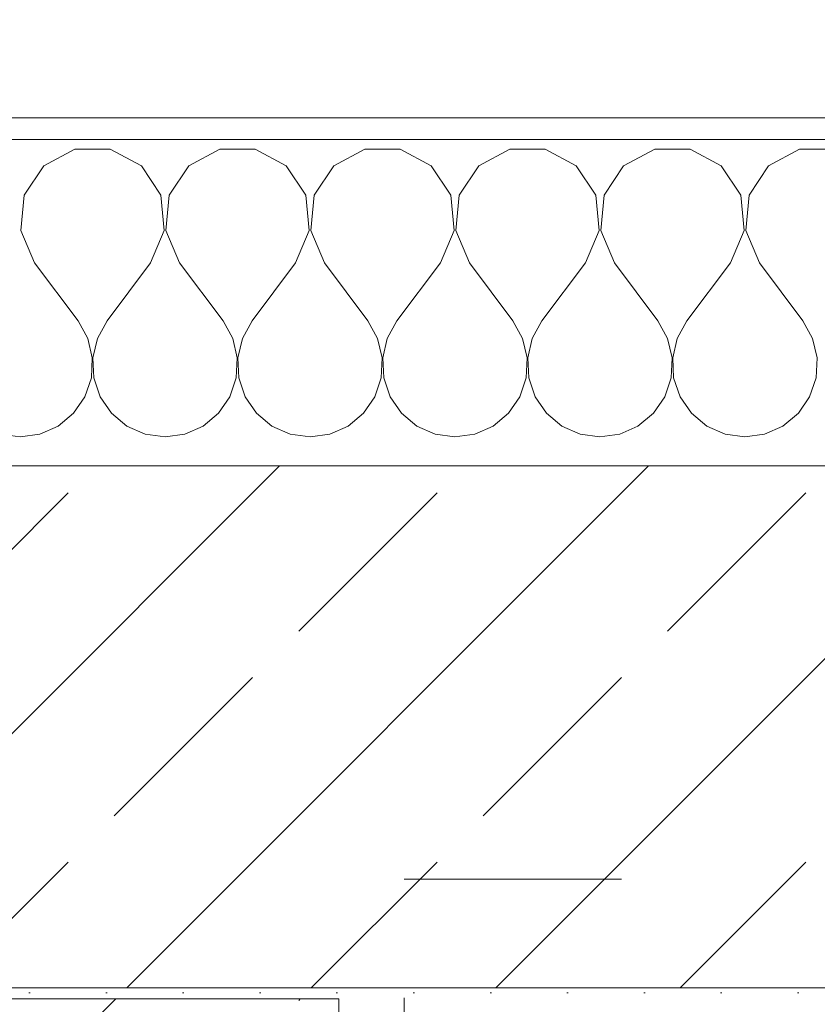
# Model space of a CAD drawing. Header units: metres. Extents: x -4 to 100, y -11 to 17.
# Tile 205 of 256: x 14.933 to 15.3, y 13.447 to 13.9. Entities that reach past the tile are written whole.
import ezdxf

# ---------------------------------------------------------------- set-up
doc = ezdxf.new("R2010")
doc.units = ezdxf.units.M
doc.header["$MEASUREMENT"] = 0
doc.linetypes.add('Untersicht', pattern=[0.1, 0.075, -0.025])
for name, color, linetype in [('152 - Bemaßung_ Beschriftung.Ausbau', 7, 'Continuous'), ('603 - Struktur.Bodenplatte_ Decke Roh', 7, 'Continuous'), ('604 - Struktur.Wand Aussen', 7, 'Continuous'), ('607 - Struktur.Stütze', 7, 'Continuous'), ('Neubau_653 - Abdeckung.TB Verkofferung', 7, 'Continuous')]:
    doc.layers.add(name, color=color, linetype=linetype)
doc.styles.add('ERSTELLTER_STIL_2', font='txt')
doc.dimstyles.new('ERSTELLTER_STIL__5', dxfattribs={"dimtxt": 0.1, "dimasz": 0.0532, "dimexe": 0.18, "dimexo": 0.0625, "dimgap": 0, "dimtad": 1, "dimtih": 1, "dimtoh": 1, "dimzin": 0, "dimdsep": 46, "dimtxsty": 'ERSTELLTER_STIL_2', "dimblk": 'ARROWHEAD_2', "dimblk1": 'ARROWHEAD_2', "dimblk2": 'ARROWHEAD_2', "dimcen": 0.09, "dimse1": 1, "dimse2": 1, "dimclrd": 7, "dimclre": 7, "dimclrt": 7, "dimazin": 0, "dimtfac": 1, "dimtdec": 4, "dimtmove": 0, "dimatfit": 3, "dimfxl": 1, "dimtolj": 1, "dimtzin": 0, "dimarcsym": 0})
doc.dimstyles.new('ERSTELLTER_STIL__7', dxfattribs={"dimtxt": 0.18, "dimasz": 0.00912, "dimexe": 0.18, "dimexo": 0.0625, "dimgap": 0, "dimtad": 0, "dimtih": 1, "dimtoh": 1, "dimdec": 4, "dimzin": 0, "dimdsep": 46, "dimcen": 0.09, "dimadec": 0, "dimazin": 0, "dimtfac": 1, "dimtdec": 4, "dimtmove": 0, "dimatfit": 3, "dimldrblk": 'ARROWHEAD_11', "dimfxl": 1, "dimtolj": 1, "dimtzin": 0, "dimarcsym": 0})
doc.dimstyles.new('ERSTELLTER_STIL__8', dxfattribs={"dimtxt": 0.18, "dimasz": 0.03648, "dimexe": 0.18, "dimexo": 0.0625, "dimgap": 0, "dimtad": 0, "dimtih": 1, "dimtoh": 1, "dimdec": 4, "dimzin": 0, "dimdsep": 46, "dimcen": 0.09, "dimadec": 0, "dimazin": 0, "dimtfac": 1, "dimtdec": 4, "dimtmove": 0, "dimatfit": 3, "dimldrblk": 'ARROWHEAD_11', "dimfxl": 1, "dimtolj": 1, "dimtzin": 0, "dimarcsym": 0})
pattern_1 = [(45, (0, 0), (-0.0848528, 0.0848528), []), (45, (-0.04243, 0.04243), (-0.0848528, 0.0848528), [0.09, -0.03])]
pattern_2 = [(45, (0, 0), (-0.01767767, 0.01767767), [0, -0.025])]

# ---------------------------------------------------------------- blocks, each defined once
blk = doc.blocks.new('*X66')
at = {"layer": '604 - Struktur.Wand Aussen', "color": 7, "linetype": 'Continuous', "lineweight": 5}
for p, q in [((14.95855, 13.84066), (14.94424, 13.83299)), ((14.97479, 13.84066), (14.95855, 13.84066)), ((14.9891, 13.83299), (14.97479, 13.84066)), ((15.02521, 13.84066), (15.0109, 13.83299)), ((15.04145, 13.84066), (15.02521, 13.84066)), ((15.05576, 13.83299), (15.04145, 13.84066)), ((15.09188, 13.84066), (15.07757, 13.83299)), ((15.10812, 13.84066), (15.09188, 13.84066)), ((15.12243, 13.83299), (15.10812, 13.84066)), ((15.15855, 13.84066), (15.14424, 13.83299)), ((15.17479, 13.84066), (15.15855, 13.84066)), ((15.1891, 13.83299), (15.17479, 13.84066)), ((15.22521, 13.84066), (15.2109, 13.83299)), ((15.24145, 13.84066), (15.22521, 13.84066)), ((15.25576, 13.83299), (15.24145, 13.84066)), ((15.29188, 13.84066), (15.27757, 13.83299)), ((15.30812, 13.84066), (15.29188, 13.84066)), ((14.94424, 13.83299), (14.93525, 13.81947)), ((14.99808, 13.81947), (14.9891, 13.83299)), ((15.0109, 13.83299), (15.00192, 13.81947)), ((15.06475, 13.81947), (15.05576, 13.83299)), ((15.07757, 13.83299), (15.06858, 13.81947)), ((15.13142, 13.81947), (15.12243, 13.83299)), ((15.14424, 13.83299), (15.13525, 13.81947)), ((15.19808, 13.81947), (15.1891, 13.83299)), ((15.2109, 13.83299), (15.20192, 13.81947)), ((15.26475, 13.81947), (15.25576, 13.83299)), ((15.27757, 13.83299), (15.26858, 13.81947)), ((14.93525, 13.81947), (14.93371, 13.8033)), ((14.99962, 13.8033), (14.99808, 13.81947)), ((15.00192, 13.81947), (15.00038, 13.8033)), ((15.06629, 13.8033), (15.06475, 13.81947)), ((15.06858, 13.81947), (15.06705, 13.8033)), ((15.13295, 13.8033), (15.13142, 13.81947)), ((15.13525, 13.81947), (15.13371, 13.8033)), ((15.19962, 13.8033), (15.19808, 13.81947)), ((15.20192, 13.81947), (15.20038, 13.8033)), ((15.26629, 13.8033), (15.26475, 13.81947)), ((15.26858, 13.81947), (15.26705, 13.8033)), ((14.93371, 13.8033), (14.94, 13.78833)), ((14.99333, 13.78833), (14.99962, 13.8033)), ((15.00038, 13.8033), (15.00667, 13.78833)), ((15.06, 13.78833), (15.06629, 13.8033)), ((15.06705, 13.8033), (15.07333, 13.78833)), ((15.12667, 13.78833), (15.13295, 13.8033)), ((15.13371, 13.8033), (15.14, 13.78833)), ((15.19333, 13.78833), (15.19962, 13.8033)), ((15.20038, 13.8033), (15.20667, 13.78833)), ((15.26, 13.78833), (15.26629, 13.8033)), ((15.26705, 13.8033), (15.27333, 13.78833)), ((14.94, 13.78833), (14.96, 13.76167)), ((14.99333, 13.78833), (14.97333, 13.76167)), ((15.00667, 13.78833), (15.02667, 13.76167)), ((15.06, 13.78833), (15.04, 13.76167)), ((15.07333, 13.78833), (15.09333, 13.76167)), ((15.12667, 13.78833), (15.10667, 13.76167)), ((15.14, 13.78833), (15.16, 13.76167)), ((15.19333, 13.78833), (15.17333, 13.76167)), ((15.20667, 13.78833), (15.22667, 13.76167)), ((15.26, 13.78833), (15.24, 13.76167)), ((15.27333, 13.78833), (15.29333, 13.76167)), ((14.96445, 13.75362), (14.96, 13.76167)), ((14.97333, 13.76167), (14.96888, 13.75362)), ((15.03112, 13.75362), (15.02667, 13.76167)), ((15.04, 13.76167), (15.03555, 13.75362)), ((15.09778, 13.75362), (15.09333, 13.76167)), ((15.10667, 13.76167), (15.10222, 13.75362)), ((15.16445, 13.75362), (15.16, 13.76167)), ((15.17333, 13.76167), (15.16888, 13.75362)), ((15.23112, 13.75362), (15.22667, 13.76167)), ((15.24, 13.76167), (15.23555, 13.75362)), ((15.29778, 13.75362), (15.29333, 13.76167)), ((14.96653, 13.74466), (14.96445, 13.75362)), ((14.96888, 13.75362), (14.9668, 13.74466)), ((15.0332, 13.74466), (15.03112, 13.75362)), ((15.03555, 13.75362), (15.03347, 13.74466)), ((15.09987, 13.74466), (15.09778, 13.75362)), ((15.10222, 13.75362), (15.10013, 13.74466)), ((15.16653, 13.74466), (15.16445, 13.75362)), ((15.16888, 13.75362), (15.1668, 13.74466)), ((15.2332, 13.74466), (15.23112, 13.75362)), ((15.23555, 13.75362), (15.23347, 13.74466)), ((15.29987, 13.74466), (15.29778, 13.75362)), ((14.96609, 13.73547), (14.96653, 13.74466)), ((14.9668, 13.74466), (14.96725, 13.73547)), ((15.03275, 13.73547), (15.0332, 13.74466)), ((15.03347, 13.74466), (15.03391, 13.73547)), ((15.09942, 13.73547), (15.09987, 13.74466)), ((15.10013, 13.74466), (15.10058, 13.73547)), ((15.16609, 13.73547), (15.16653, 13.74466)), ((15.1668, 13.74466), (15.16725, 13.73547)), ((15.23275, 13.73547), (15.2332, 13.74466)), ((15.23347, 13.74466), (15.23391, 13.73547)), ((15.29942, 13.73547), (15.29987, 13.74466)), ((14.96315, 13.72676), (14.96609, 13.73547)), ((14.96725, 13.73547), (14.97019, 13.72676)), ((15.02981, 13.72676), (15.03275, 13.73547)), ((15.03391, 13.73547), (15.03685, 13.72676)), ((15.09648, 13.72676), (15.09942, 13.73547)), ((15.10058, 13.73547), (15.10352, 13.72676)), ((15.16315, 13.72676), (15.16609, 13.73547)), ((15.16725, 13.73547), (15.17019, 13.72676)), ((15.22981, 13.72676), (15.23275, 13.73547)), ((15.23391, 13.73547), (15.23685, 13.72676)), ((15.29648, 13.72676), (15.29942, 13.73547)), ((14.95794, 13.71918), (14.96315, 13.72676)), ((14.97019, 13.72676), (14.97539, 13.71918)), ((15.02461, 13.71918), (15.02981, 13.72676)), ((15.03685, 13.72676), (15.04206, 13.71918)), ((15.09127, 13.71918), (15.09648, 13.72676)), ((15.10352, 13.72676), (15.10873, 13.71918)), ((15.15794, 13.71918), (15.16315, 13.72676)), ((15.17019, 13.72676), (15.17539, 13.71918)), ((15.22461, 13.71918), (15.22981, 13.72676)), ((15.23685, 13.72676), (15.24206, 13.71918)), ((15.29127, 13.71918), (15.29648, 13.72676)), ((14.95086, 13.71331), (14.95794, 13.71918)), ((14.97539, 13.71918), (14.98248, 13.71331)), ((15.01752, 13.71331), (15.02461, 13.71918)), ((15.04206, 13.71918), (15.04914, 13.71331)), ((15.08419, 13.71331), (15.09127, 13.71918)), ((15.10873, 13.71918), (15.11581, 13.71331)), ((15.15086, 13.71331), (15.15794, 13.71918)), ((15.17539, 13.71918), (15.18248, 13.71331)), ((15.21752, 13.71331), (15.22461, 13.71918)), ((15.24206, 13.71918), (15.24914, 13.71331)), ((15.28419, 13.71331), (15.29127, 13.71918)), ((14.94244, 13.7096), (14.95086, 13.71331)), ((14.98248, 13.71331), (14.99089, 13.7096)), ((15.00911, 13.7096), (15.01752, 13.71331)), ((15.04914, 13.71331), (15.05756, 13.7096)), ((15.07578, 13.7096), (15.08419, 13.71331)), ((15.11581, 13.71331), (15.12422, 13.7096)), ((15.14244, 13.7096), (15.15086, 13.71331)), ((15.18248, 13.71331), (15.19089, 13.7096)), ((15.20911, 13.7096), (15.21752, 13.71331)), ((15.24914, 13.71331), (15.25756, 13.7096)), ((15.27578, 13.7096), (15.28419, 13.71331)), ((14.92422, 13.7096), (14.93333, 13.70833)), ((14.93333, 13.70833), (14.94244, 13.7096)), ((14.99089, 13.7096), (15, 13.70833)), ((15, 13.70833), (15.00911, 13.7096)), ((15.05756, 13.7096), (15.06667, 13.70833)), ((15.06667, 13.70833), (15.07578, 13.7096)), ((15.12422, 13.7096), (15.13333, 13.70833)), ((15.13333, 13.70833), (15.14244, 13.7096)), ((15.19089, 13.7096), (15.2, 13.70833)), ((15.2, 13.70833), (15.20911, 13.7096)), ((15.25756, 13.7096), (15.26667, 13.70833)), ((15.26667, 13.70833), (15.27578, 13.7096))]:
    blk.add_line(p, q, dxfattribs=at)
blk = doc.blocks.new('ARROWHEAD_11')
at = {"color": 0, "linetype": 'Continuous', "lineweight": 0}
blk.add_line((0, 0), (-1, 0), dxfattribs=at)
at = {"color": 0, "linetype": 'Continuous', "lineweight": 0, "const_width": 0.25, "flags": 128}
blk.add_lwpolyline([(-0.125, 0, 1), (0.125, 0, 1)], format="xyb", close=True, dxfattribs=at)
blk = doc.blocks.new('*D290')
at = {"layer": '152 - Bemaßung_ Beschriftung.Ausbau', "color": 7, "linetype": 'Continuous', "lineweight": 5}
for p, q in [((14.27299, 14.8025), (14.27299, 14.9075)), ((14.2932, 14.89), (14.25278, 14.82)), ((15.56021, 14.89), (15.51979, 14.82)), ((11.97499, 14.855), (14.27299, 14.855)), ((14.27299, 14.855), (15.54, 14.855))]:
    blk.add_line(p, q, dxfattribs=at)
at = {"layer": '152 - Bemaßung_ Beschriftung.Ausbau', "color": 7, "lineweight": 5, "insert": (14.74842, 14.85559), "char_height": 0.1, "attachment_point": 7, "style": 'ERSTELLTER_STIL_2'}
blk.add_mtext('\\A1;{\\pql;\\fArial|b0|i0|c0|p38;1,26\\fArial|b0|i0|c0|p38;\\A1{\\H.66x;\\S7^  ;}}', dxfattribs=at)
blk = doc.blocks.new('ARROWHEAD_2')
at = {"color": 0, "linetype": 'Continuous', "lineweight": 0}
for p, q in [((-0.3781, -0.655), (0.3781, 0.655)), ((0, 0), (-1, 0))]:
    blk.add_line(p, q, dxfattribs=at)
blk = doc.blocks.new('*D291')
at = {"layer": '152 - Bemaßung_ Beschriftung.Ausbau', "color": 7, "linetype": 'Continuous', "lineweight": 5}
for p, q in [((15.54, 14.8025), (15.54, 14.9075)), ((15.56021, 14.89), (15.51979, 14.82)), ((17.96021, 14.89), (17.91979, 14.82)), ((14.27299, 14.855), (15.54, 14.855)), ((15.54, 14.855), (17.94, 14.855))]:
    blk.add_line(p, q, dxfattribs=at)
at = {"layer": '152 - Bemaßung_ Beschriftung.Ausbau', "color": 7, "lineweight": 5, "char_height": 0.1, "attachment_point": 7, "style": 'ERSTELLTER_STIL_2'}
for s, insert in [('\\A1;{\\pql;\\fArial|b0|i0|c0|p38;2,40}', (16.60697, 14.875)), ('\\A1;{\\pql;\\fArial|b0|i0|c0|p38;2,01}', (16.60697, 14.735))]:
    blk.add_mtext(s, dxfattribs=dict(at, insert=insert))
blk = doc.blocks.new('*D324')
at = {"layer": '152 - Bemaßung_ Beschriftung.Ausbau', "color": 7, "linetype": 'Continuous', "lineweight": 5}
for p, q in [((14.84, 15.3025), (14.84, 15.4075)), ((11.43021, 15.39), (11.38979, 15.32)), ((14.86021, 15.39), (14.81979, 15.32)), ((11.41, 15.355), (14.84, 15.355)), ((14.84, 15.355), (15, 15.355))]:
    blk.add_line(p, q, dxfattribs=at)
at = {"layer": '152 - Bemaßung_ Beschriftung.Ausbau', "color": 7, "lineweight": 5, "char_height": 0.1, "attachment_point": 7, "style": 'ERSTELLTER_STIL_2'}
for s, insert in [('\\A1;{\\pql;\\fArial|b0|i0|c0|p38;3,43}', (12.91608, 15.375)), ('\\A1;{\\pql;\\fArial|b0|i0|c0|p38;16}', (14.668, 15.375))]:
    blk.add_mtext(s, dxfattribs=dict(at, insert=insert))
blk = doc.blocks.new('*D325')
at = {"layer": '152 - Bemaßung_ Beschriftung.Ausbau', "color": 7, "linetype": 'Continuous', "lineweight": 5}
for p, q in [((14.86021, 15.39), (14.81979, 15.32)), ((15.02021, 15.39), (14.97979, 15.32)), ((14.84, 15.355), (15, 15.355))]:
    blk.add_line(p, q, dxfattribs=at)
blk = doc.blocks.new('*D326')
at = {"layer": '152 - Bemaßung_ Beschriftung.Ausbau', "color": 7, "linetype": 'Continuous', "lineweight": 5}
for p, q in [((15, 15.3025), (15, 15.4075)), ((15.02021, 15.39), (14.97979, 15.32)), ((18.49018, 15.39), (18.44977, 15.32)), ((14.84, 15.355), (15, 15.355)), ((15, 15.355), (18.46998, 15.355))]:
    blk.add_line(p, q, dxfattribs=at)
at = {"layer": '152 - Bemaßung_ Beschriftung.Ausbau', "color": 7, "lineweight": 5, "char_height": 0.1, "attachment_point": 7, "style": 'ERSTELLTER_STIL_2'}
for s, insert in [('\\A1;{\\pql;\\fArial|b0|i0|c0|p38;3,47}', (16.52607, 15.375)), ('\\A1;{\\pql;\\fArial|b0|i0|c0|p38;13}', (18.29797, 15.375))]:
    blk.add_mtext(s, dxfattribs=dict(at, insert=insert))
blk = doc.blocks.new('*D327')
at = {"layer": '152 - Bemaßung_ Beschriftung.Ausbau', "color": 7, "linetype": 'Continuous', "lineweight": 5}
for p, q in [((18.46998, 15.3025), (18.46998, 15.4075)), ((18.49018, 15.39), (18.44977, 15.32)), ((18.62018, 15.39), (18.57977, 15.32)), ((15, 15.355), (18.46998, 15.355)), ((18.46998, 15.355), (18.59998, 15.355))]:
    blk.add_line(p, q, dxfattribs=at)
blk = doc.blocks.new('*D361')
at = {"layer": '152 - Bemaßung_ Beschriftung.Ausbau', "color": 7, "linetype": 'Continuous', "lineweight": 5}
for p, q in [((11.47999, 15.8025), (11.47999, 15.9075)), ((14.77999, 15.8025), (14.77999, 15.9075)), ((11.5002, 15.89), (11.45978, 15.82)), ((14.8002, 15.89), (14.75978, 15.82)), ((11.17999, 15.855), (11.47999, 15.855)), ((11.47999, 15.855), (14.77999, 15.855)), ((14.77999, 15.855), (15.07999, 15.855))]:
    blk.add_line(p, q, dxfattribs=at)
at = {"layer": '152 - Bemaßung_ Beschriftung.Ausbau', "color": 7, "lineweight": 5, "insert": (12.99696, 15.875), "char_height": 0.1, "attachment_point": 7, "style": 'ERSTELLTER_STIL_2'}
blk.add_mtext('\\A1;{\\pql;\\fArial|b0|i0|c0|p38;3,30}', dxfattribs=at)
blk = doc.blocks.new('*D362')
at = {"layer": '152 - Bemaßung_ Beschriftung.Ausbau', "color": 7, "linetype": 'Continuous', "lineweight": 5}
for p, q in [((14.8002, 15.89), (14.75978, 15.82)), ((15.1002, 15.89), (15.05978, 15.82)), ((14.77999, 15.855), (15.07999, 15.855))]:
    blk.add_line(p, q, dxfattribs=at)
at = {"layer": '152 - Bemaßung_ Beschriftung.Ausbau', "color": 7, "lineweight": 5, "insert": (14.8541, 15.875), "char_height": 0.1, "attachment_point": 7, "style": 'ERSTELLTER_STIL_2'}
blk.add_mtext('\\A1;{\\pql;\\fArial|b0|i0|c0|p38;30}', dxfattribs=at)
blk = doc.blocks.new('*D363')
at = {"layer": '152 - Bemaßung_ Beschriftung.Ausbau', "color": 7, "linetype": 'Continuous', "lineweight": 5}
for p, q in [((15.07999, 15.8025), (15.07999, 15.9075)), ((15.1002, 15.89), (15.05978, 15.82)), ((18.4002, 15.89), (18.35978, 15.82)), ((14.77999, 15.855), (15.07999, 15.855)), ((15.07999, 15.855), (18.37999, 15.855))]:
    blk.add_line(p, q, dxfattribs=at)
at = {"layer": '152 - Bemaßung_ Beschriftung.Ausbau', "color": 7, "lineweight": 5, "insert": (16.59696, 15.875), "char_height": 0.1, "attachment_point": 7, "style": 'ERSTELLTER_STIL_2'}
blk.add_mtext('\\A1;{\\pql;\\fArial|b0|i0|c0|p38;3,30}', dxfattribs=at)
blk = doc.blocks.new('*D364')
at = {"layer": '152 - Bemaßung_ Beschriftung.Ausbau', "color": 7, "linetype": 'Continuous', "lineweight": 5}
for p, q in [((18.37999, 15.8025), (18.37999, 15.9075)), ((18.4002, 15.89), (18.35978, 15.82)), ((18.7002, 15.89), (18.65978, 15.82)), ((15.07999, 15.855), (18.37999, 15.855)), ((18.37999, 15.855), (18.67999, 15.855))]:
    blk.add_line(p, q, dxfattribs=at)
at = {"layer": '152 - Bemaßung_ Beschriftung.Ausbau', "color": 7, "lineweight": 5, "insert": (18.4541, 15.875), "char_height": 0.1, "attachment_point": 7, "style": 'ERSTELLTER_STIL_2'}
blk.add_mtext('\\A1;{\\pql;\\fArial|b0|i0|c0|p38;30}', dxfattribs=at)

msp = doc.modelspace()

# ---------------------------------------------------------------- hatches: boundary and pattern name
at = {"layer": '604 - Struktur.Wand Aussen', "linetype": 'Continuous', "lineweight": 0, "true_color": 0x000000}
h = msp.add_hatch(dxfattribs=at)
h.set_pattern_fill('Verputz_0001', color=18, style=0, pattern_type=2)
h.set_pattern_definition([(0, (0, 0), (0, 0.08660254), [0, -0.05]), (0, (0.025, 0.0433), (0, 0.08660254), [0, -0.05])])
h.paths.add_polyline_path([(15.63, 13.855), (14.22699, 13.855), (14.22699, 13.845), (15.63, 13.845)])
h = msp.add_hatch(dxfattribs=at)
h.set_pattern_fill('Beton__Stahlbeton_0001', color=18, style=0, pattern_type=2)
h.set_pattern_definition(pattern_1)
h.paths.add_polyline_path([(14.27299, 13.61), (14.30299, 13.61), (14.31299, 13.61), (14.31299, 13.455), (15.54, 13.455), (15.54, 13.505), (15.54, 13.575), (15.6, 13.575), (15.6, 13.695), (14.27299, 13.695)])
h = msp.add_hatch(dxfattribs=at)
h.set_pattern_fill('Gips_0001', color=18, style=0, pattern_type=2)
h.set_pattern_definition(pattern_2)
h.paths.add_polyline_path([(15.08999, 13.455), (15.08999, 13.445), (15.54, 13.445), (15.54, 13.455)])
at = {"layer": '607 - Struktur.Stütze', "linetype": 'Continuous', "lineweight": 0, "true_color": 0x000000}
h = msp.add_hatch(dxfattribs=at)
h.set_pattern_fill('Gips_0001', color=18, style=0, pattern_type=2)
h.set_pattern_definition(pattern_2)
h.paths.add_polyline_path([(14.76999, 13.455), (14.76999, 13.445), (14.77999, 13.445), (14.77999, 13.44998), (15.07999, 13.44998), (15.07999, 13.445), (15.08999, 13.445), (15.08999, 13.455)])
h = msp.add_hatch(dxfattribs=at)
h.set_pattern_fill('Beton__Stahlbeton_0001', color=18, style=0, pattern_type=2)
h.set_pattern_definition(pattern_1)
h.paths.add_polyline_path([(14.77999, 12.99998), (15.07999, 12.99998), (15.07999, 13.44998), (14.77999, 13.44998)])

# ---------------------------------------------------------------- linework, layer by layer
at = {"layer": '603 - Struktur.Bodenplatte_ Decke Roh', "color": 7, "linetype": 'Continuous', "lineweight": 18, "flags": 128}
msp.add_lwpolyline([(47.47999, 13.695), (14.77999, 13.695), (14.77999, 13.455), (14.77999, 12.99998), (14.84, 12.99998), (14.84, 8.58498), (13.03, 8.58498), (13.03, 8.72498), (11.41, 8.72498), (11.41, 12.99998), (11.47999, 12.99998), (11.47999, 13.455), (11.47999, 13.695), (-0.015, 13.695)], dxfattribs=at)
at = {"layer": '604 - Struktur.Wand Aussen', "color": 7, "linetype": 'Continuous', "lineweight": 5}
msp.add_line((15.6, 13.845), (14.25699, 13.845), dxfattribs=at)
at = {"layer": '604 - Struktur.Wand Aussen', "color": 7, "linetype": 'Continuous', "lineweight": 13}
for p, q in [((15.6, 13.695), (14.27299, 13.695)), ((14.31299, 13.455), (15.54, 13.455))]:
    msp.add_line(p, q, dxfattribs=at)
at = {"layer": '604 - Struktur.Wand Aussen', "color": 7, "linetype": 'Continuous', "lineweight": 5, "flags": 128}
msp.add_lwpolyline([(15.63, 13.855), (14.22699, 13.855)], dxfattribs=at)
at = {"layer": '607 - Struktur.Stütze', "color": 7, "linetype": 'Continuous', "lineweight": 13, "flags": 128}
msp.add_lwpolyline([(14.77999, 12.99998), (15.07999, 12.99998), (15.07999, 13.44998), (14.77999, 13.44998)], close=True, dxfattribs=at)
at = {"layer": 'Neubau_653 - Abdeckung.TB Verkofferung', "color": 1, "linetype": 'Untersicht', "lineweight": 9}
for p, q in [((15.11, 13.50498), (47.13002, 13.50498)), ((15.11, 12.95048), (15.11, 13.50498))]:
    msp.add_line(p, q, dxfattribs=at)

# ---------------------------------------------------------------- block references
at = {"layer": '604 - Struktur.Wand Aussen', "color": 7, "lineweight": 18}
msp.add_blockref('*X66', (0, 0), dxfattribs=at)

# ---------------------------------------------------------------- dimensions: what is measured, and where the dimension line sits
at = {"layer": '152 - Bemaßung_ Beschriftung.Ausbau', "color": 7, "linetype": 'Continuous', "lineweight": 5}
for base, p1, p2, picture, middle in [((14.77999, 15.855), (11.47999, 13.44998), (14.77999, 13.44998), '*D361', (13.12684, 15.925)), ((15.07999, 15.855), (14.77999, 13.44998), (15.07999, 13.44998), '*D362', (14.93034, 15.925)), ((18.37999, 15.855), (15.07999, 13.44998), (18.37999, 13.44998), '*D363', (16.72684, 15.925)), ((18.67999, 15.855), (18.37999, 13.44998), (18.67999, 13.44998), '*D364', (18.53034, 15.925)), ((14.84, 15.355), (11.41, 10.73589), (14.84, 10.73498), '*D324', (13.04597, 15.425)), ((18.46998, 15.355), (15, 10.73498), (18.46998, 10.74998), '*D326', (16.65595, 15.425)), ((15, 15.355), (14.84, 10.73498), (15, 10.73498), '*D325', (14.74423, 15.425)), ((18.59998, 15.355), (18.46998, 10.74998), (18.59998, 10.74998), '*D327', (18.37421, 15.425)), ((15.54, 14.855), (14.27299, 13.695), (15.54, 13.575), '*D290', (15.01337, 14.925)), ((17.94, 14.855), (15.54, 13.575), (17.94, 13.575), '*D291', (16.73685, 14.925))]:
    dim = msp.add_linear_dim(base=base, p1=p1, p2=p2, angle=0, dimstyle='ERSTELLTER_STIL__5', dxfattribs=at)
    dim.commit()
    dim.dimension.update_dxf_attribs({"geometry": picture, "text_midpoint": middle, "dimtype": 160})

# ---------------------------------------------------------------- leaders
at = {"layer": '152 - Bemaßung_ Beschriftung.Ausbau', "color": 92, "linetype": 'Continuous', "lineweight": 9, "true_color": 0x00be00, "annotation_type": 0, "has_hookline": 1, "hookline_direction": 0, "text_width": 0.99348}
msp.add_leader([(13.86836, 13.77798), (14.1413, 14.43409), (14.28206, 14.43409)], dimstyle='ERSTELLTER_STIL__7', dxfattribs=at)
at = {"layer": '152 - Bemaßung_ Beschriftung.Ausbau', "color": 7, "linetype": 'Continuous', "lineweight": 9, "annotation_type": 0, "has_hookline": 1, "hookline_direction": 0, "text_width": 0.96535}
msp.add_leader([(14.94538, 12.4902), (15.73861, 14.43409), (15.78861, 14.43409)], dimstyle='ERSTELLTER_STIL__8', dxfattribs=at)

doc.saveas('drawing.dxf')
